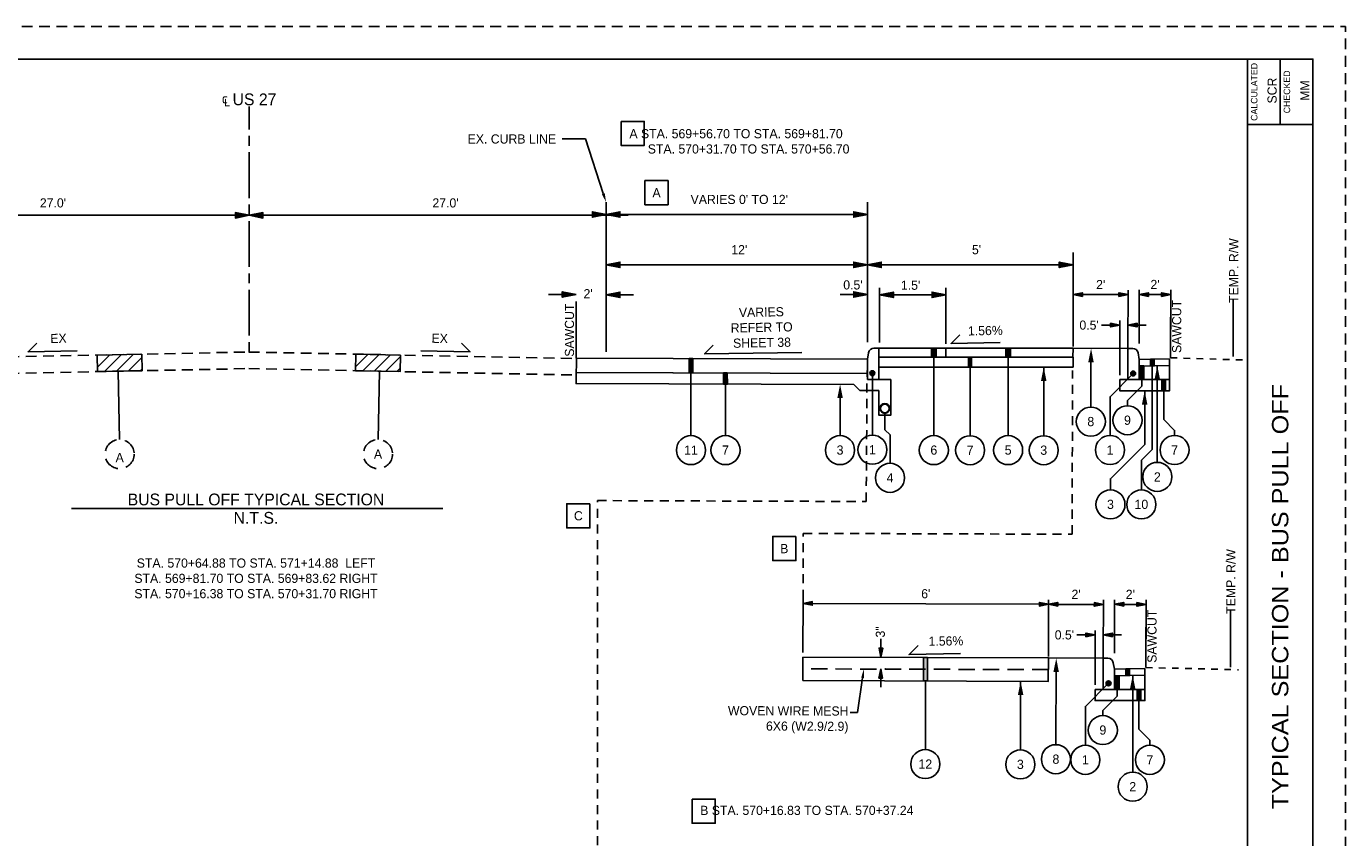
# Paper-space layout '113851GY002' of a CAD drawing. Header units: feet. Extents: x 0 to 34, y 0 to 22.
# Tile 3 of 3: x 13.9 to 34, y 9.6 to 22. Entities that reach past the tile are written whole.
import ezdxf
from ezdxf import colors
from ezdxf.entities.mleader import LeaderData, LeaderLine
from ezdxf.enums import TextEntityAlignment as Align
from ezdxf.math import Vec2, Vec3

# ---------------------------------------------------------------- set-up
doc = ezdxf.new("R2010")
doc.units = ezdxf.units.FT
doc.header["$MEASUREMENT"] = 0
for name, pattern in [('CL', [2, 0.3, -0.15, 1.4, -0.15]), ('DASHED2', [0.375, 0.25, -0.125]), ('OhDOT_USTN2', [0.11, 0.069, -0.041]), ('OhDOT_USTN3', [0.22, 0.165, -0.055])]:
    doc.linetypes.add(name, pattern=pattern)
for name, color, linetype in [('C-ANNO-TEXT', 7, 'Continuous'), ('SH_Border', 7, 'Continuous'), ('SH_Cut_Line', 7, 'OhDOT_USTN3'), ('SH_Data', 7, 'Continuous'), ('SH_Text', 7, 'Continuous'), ('TX_P_1', 7, 'Continuous'), ('TX_P_20', 7, 'Continuous'), ('TX_X_1', 7, 'Continuous'), ('XS_P_Surface', 3, 'Continuous'), ('XS_X_Ground_Line', 3, 'OhDOT_USTN2'), ('XS_X_Pavt', 133, 'OhDOT_USTN3')]:
    doc.layers.add(name, color=color, linetype=linetype)
doc.styles.add('Font 70-Main Title', font='txt', dxfattribs={"width": 1.15, "height": 0.25})
doc.styles.add('Slanted-Normal', font='font31.shx', dxfattribs={"height": 0.14})
doc.styles.add('Straight-Normal', font='font30.shx', dxfattribs={"height": 0.14})
doc.styles.add('Straight-Sub Title', font='font30.shx', dxfattribs={"height": 0.17})
doc.dimstyles.new('Dec-1  Slanted', dxfattribs={"dimtxt": 0.14, "dimasz": 0.14, "dimexe": 0.07, "dimexo": 0.07, "dimgap": 0.07, "dimtad": 1, "dimdec": 1, "dimzin": 3, "dimdsep": 46, "dimtxsty": 'Slanted-Normal', "dimblk": 'Dim1', "dimcen": 0, "dimclrd": 95, "dimclre": 95, "dimclrt": 7, "dimadec": 1, "dimazin": 3, "dimtfac": 1, "dimtdec": 1, "dimtix": 1, "dimtofl": 0, "dimtmove": 1, "dimatfit": 3, "dimldrblk": 'Dim1', "dimfxl": 1, "dimtolj": 1, "dimtzin": 0, "dimlwd": -1, "dimlwe": -1, "dimarcsym": 0})

# ---------------------------------------------------------------- blocks, each defined once
blk = doc.blocks.new('BLKWO')
at = {"layer": 'SH_Border', "color": 7, "linetype": 'Continuous'}
for p, q in [((32.5, 0.5), (32.5, 21.5)), ((33, 21.5), (33, 20.5)), ((32.5, 20.5), (33.5, 20.5))]:
    blk.add_line(p, q, dxfattribs=at)
at = {"layer": 'SH_Border', "color": 7, "linetype": 'Continuous', "flags": 128}
blk.add_lwpolyline([(2, 21.5), (33.5, 21.5), (33.5, 0.5), (2, 0.5), (2, 21.5)], close=True, dxfattribs=at)
at = {"layer": 'SH_Cut_Line', "color": 7, "linetype": 'OhDOT_USTN3', "flags": 128}
blk.add_lwpolyline([(0, 0), (34, 0), (34, 22), (0, 22), (0, 0)], close=True, dxfattribs=at)
at = {"layer": 'SH_Data', "color": 7, "linetype": 'Continuous', "style": 'Straight-Normal'}
for s, p in [('CALCULATED', (32.553, 21)), ('CHECKED', (33.053, 21))]:
    blk.add_text(s, height=0.1, rotation=90, dxfattribs=at).set_placement(p, align=Align.TOP_CENTER)
at = {"layer": 'SH_Data', "style": 'Straight-Normal'}
for tag, p in [('CALCULATED', (32.989, 21.02)), ('CHECKED', (33.489, 21.02))]:
    blk.add_attdef(tag, text='', height=0.14, rotation=90, dxfattribs=at).set_placement(p, align=Align.BOTTOM_CENTER)
at = {"layer": 'SH_Data', "style": 'Font 70-Main Title', "width": 1.15}
for tag, p in [('TITLEAREA2M', (33, 13.292)), ('TITLEAREA1', (33, 3.792))]:
    blk.add_attdef(tag, text='', height=0.25, rotation=90, dxfattribs=at).set_placement(p, align=Align.MIDDLE_CENTER)
at = {"layer": 'SH_Data', "style": 'Straight-Sub Title'}
for tag, p in [('SHEETNO', (33.02, 1.003)), ('SHEETTOTAL', (33.02, 0.663))]:
    blk.add_attdef(tag, text='', height=0.17, dxfattribs=at).set_placement(p, align=Align.BOTTOM_CENTER)
blk = doc.blocks.new('Dim1')
h = blk.add_hatch(color=4)
h.dxf.hatch_style = 1
h.paths.add_polyline_path([(0, 0), (-1, -0.2), (-1, 0.2)])
at = {"color": 4}
blk.add_lwpolyline([(0, 0), (-1, -0.2), (-1, 0.2), (0, 0)], dxfattribs=at)
blk = doc.blocks.new('*D577')
at = {"layer": 'Defpoints', "color": 0, "transparency": 16777216}
for p in [(29.463, 13.176), (25.71, 12.37), (29.46, 12.308)]:
    blk.add_point(p, dxfattribs=at)
at = {"layer": 'TX_P_20', "color": 95, "linetype": 'Continuous', "transparency": 16777216}
for p, q in [((25.71, 12.44), (25.713, 13.259)), ((25.853, 13.188), (29.323, 13.177)), ((29.46, 12.378), (29.463, 13.246))]:
    blk.add_line(p, q, dxfattribs=at)
at = {"layer": 'TX_P_20', "color": 95, "transparency": 16777216, "xscale": 0.14, "yscale": 0.14, "zscale": 0.14}
for p, rotation in [((25.713, 13.189), 179.8124035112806), ((29.463, 13.176), 359.8124035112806)]:
    blk.add_blockref('Dim1', p, dxfattribs=dict(at, rotation=rotation))
at = {"layer": 'TX_P_20', "color": 7, "transparency": 16777216, "insert": (27.588, 13.336), "char_height": 0.14, "attachment_point": 5, "rotation": 359.8124, "style": 'Slanted-Normal'}
blk.add_mtext("\\A1;6'", dxfattribs=at)
blk = doc.blocks.new('*D578')
at = {"layer": 'Defpoints', "color": 0, "transparency": 16777216}
for p in [(26.901, 12.366), (26.901, 12.366), (26.893, 12.189)]:
    blk.add_point(p, dxfattribs=at)
at = {"layer": 'TX_P_20', "color": 95, "linetype": 'Continuous', "transparency": 16777216}
for p, q in [((26.901, 12.506), (26.902, 12.646)), ((26.963, 12.189), (26.97, 12.188)), ((26.9, 12.049), (26.899, 11.909))]:
    blk.add_line(p, q, dxfattribs=at)
at = {"layer": 'TX_P_20', "color": 95, "transparency": 16777216, "xscale": 0.14, "yscale": 0.14, "zscale": 0.14}
for p, rotation in [((26.901, 12.366), 269.8124035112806), ((26.9, 12.189), 89.81240351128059)]:
    blk.add_blockref('Dim1', p, dxfattribs=dict(at, rotation=rotation))
at = {"layer": 'TX_P_20', "color": 7, "transparency": 16777216, "insert": (26.894, 12.754), "char_height": 0.14, "attachment_point": 5, "rotation": 89.8124, "style": 'Slanted-Normal'}
blk.add_mtext('\\A1;3"', dxfattribs=at)
blk = doc.blocks.new('*D579')
at = {"layer": 'Defpoints', "color": 0, "transparency": 16777216}
for p in [(30.302, 13.173), (29.46, 12.358), (30.299, 12.348)]:
    blk.add_point(p, dxfattribs=at)
at = {"layer": 'TX_P_20', "color": 95, "linetype": 'Continuous', "transparency": 16777216}
for p, q in [((29.46, 12.428), (29.463, 13.246)), ((29.603, 13.175), (30.162, 13.173)), ((30.299, 12.418), (30.302, 13.243))]:
    blk.add_line(p, q, dxfattribs=at)
at = {"layer": 'TX_P_20', "color": 95, "transparency": 16777216, "xscale": 0.14, "yscale": 0.14, "zscale": 0.14}
for p, rotation in [((29.463, 13.176), 179.8124035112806), ((30.302, 13.173), 359.8124035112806)]:
    blk.add_blockref('Dim1', p, dxfattribs=dict(at, rotation=rotation))
at = {"layer": 'TX_P_20', "color": 7, "transparency": 16777216, "insert": (29.883, 13.328), "char_height": 0.14, "attachment_point": 5, "rotation": 359.8124, "style": 'Slanted-Normal'}
blk.add_mtext("\\A1;2'", dxfattribs=at)
blk = doc.blocks.new('*D632')
at = {"layer": 'Defpoints', "color": 0, "transparency": 16777216}
for p in [(30.174, 12.708), (30.174, 11.875), (30.299, 11.875)]:
    blk.add_point(p, dxfattribs=at)
at = {"layer": 'TX_P_20', "color": 95, "linetype": 'Continuous', "transparency": 16777216}
for p, q in [((30.034, 12.708), (29.894, 12.708)), ((30.174, 11.945), (30.174, 12.778)), ((30.299, 11.945), (30.299, 12.778)), ((30.439, 12.708), (30.579, 12.708))]:
    blk.add_line(p, q, dxfattribs=at)
at = {"layer": 'TX_P_20', "color": 95, "transparency": 16777216, "xscale": 0.14, "yscale": 0.14, "zscale": 0.14}
blk.add_blockref('Dim1', (30.174, 12.708), dxfattribs=at)
at = {"layer": 'TX_P_20', "color": 95, "transparency": 16777216, "xscale": 0.14, "yscale": 0.14, "zscale": 0.14, "rotation": 180}
blk.add_blockref('Dim1', (30.299, 12.708), dxfattribs=at)
at = {"layer": 'TX_P_20', "color": 7, "transparency": 16777216, "insert": (29.705, 12.708), "char_height": 0.14, "attachment_point": 5, "style": 'Slanted-Normal'}
blk.add_mtext("\\A1;0.5'", dxfattribs=at)
blk = doc.blocks.new('*D633')
at = {"layer": 'Defpoints', "color": 0, "transparency": 16777216}
for p in [(30.952, 13.174), (30.469, 12.358), (30.949, 12.349)]:
    blk.add_point(p, dxfattribs=at)
at = {"layer": 'TX_P_20', "color": 95, "linetype": 'Continuous', "transparency": 16777216}
for p, q in [((30.469, 12.428), (30.471, 13.246)), ((30.611, 13.175), (30.812, 13.175)), ((30.95, 12.419), (30.952, 13.244))]:
    blk.add_line(p, q, dxfattribs=at)
at = {"layer": 'TX_P_20', "color": 95, "transparency": 16777216, "xscale": 0.14, "yscale": 0.14, "zscale": 0.14}
for p, rotation in [((30.471, 13.176), 179.8124035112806), ((30.952, 13.174), 359.8124035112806)]:
    blk.add_blockref('Dim1', p, dxfattribs=dict(at, rotation=rotation))
at = {"layer": 'TX_P_20', "color": 7, "transparency": 16777216, "insert": (30.712, 13.328), "char_height": 0.14, "attachment_point": 5, "rotation": 359.8124, "style": 'Slanted-Normal'}
blk.add_mtext("\\A1;2'", dxfattribs=at)
blk = doc.blocks.new('*D634')
at = {"layer": 'Defpoints', "color": 0, "transparency": 16777216}
for p in [(30.678, 17.904), (29.837, 17.088), (30.675, 17.079)]:
    blk.add_point(p, dxfattribs=at)
at = {"layer": 'TX_P_20', "color": 95, "linetype": 'Continuous', "transparency": 16777216}
for p, q in [((29.837, 17.158), (29.84, 17.976)), ((30.676, 17.149), (30.678, 17.974)), ((29.979, 17.906), (30.538, 17.904))]:
    blk.add_line(p, q, dxfattribs=at)
at = {"layer": 'TX_P_20', "color": 95, "transparency": 16777216, "xscale": 0.14, "yscale": 0.14, "zscale": 0.14}
for p, rotation in [((29.839, 17.906), 179.8124035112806), ((30.678, 17.904), 359.8124035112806)]:
    blk.add_blockref('Dim1', p, dxfattribs=dict(at, rotation=rotation))
at = {"layer": 'TX_P_20', "color": 7, "transparency": 16777216, "insert": (30.259, 18.058), "char_height": 0.14, "attachment_point": 5, "rotation": 359.8124, "style": 'Slanted-Normal'}
blk.add_mtext("\\A1;2'", dxfattribs=at)
blk = doc.blocks.new('*D635')
at = {"layer": 'Defpoints', "color": 0, "transparency": 16777216}
for p in [(30.55, 17.439), (30.55, 16.606), (30.675, 16.606)]:
    blk.add_point(p, dxfattribs=at)
at = {"layer": 'TX_P_20', "color": 95, "linetype": 'Continuous', "transparency": 16777216}
for p, q in [((30.41, 17.439), (30.27, 17.439)), ((30.55, 16.676), (30.55, 17.509)), ((30.675, 16.676), (30.675, 17.509)), ((30.815, 17.439), (30.955, 17.439))]:
    blk.add_line(p, q, dxfattribs=at)
at = {"layer": 'TX_P_20', "color": 95, "transparency": 16777216, "xscale": 0.14, "yscale": 0.14, "zscale": 0.14}
blk.add_blockref('Dim1', (30.55, 17.439), dxfattribs=at)
at = {"layer": 'TX_P_20', "color": 95, "transparency": 16777216, "xscale": 0.14, "yscale": 0.14, "zscale": 0.14, "rotation": 180}
blk.add_blockref('Dim1', (30.675, 17.439), dxfattribs=at)
at = {"layer": 'TX_P_20', "color": 7, "transparency": 16777216, "insert": (30.082, 17.438), "char_height": 0.14, "attachment_point": 5, "style": 'Slanted-Normal'}
blk.add_mtext("\\A1;0.5'", dxfattribs=at)
blk = doc.blocks.new('*D636')
at = {"layer": 'Defpoints', "color": 0, "transparency": 16777216}
for p in [(31.329, 17.905), (30.845, 17.088), (31.326, 17.08)]:
    blk.add_point(p, dxfattribs=at)
at = {"layer": 'TX_P_20', "color": 95, "linetype": 'Continuous', "transparency": 16777216}
for p, q in [((30.845, 17.158), (30.848, 17.976)), ((31.326, 17.15), (31.329, 17.975)), ((30.988, 17.906), (31.189, 17.905))]:
    blk.add_line(p, q, dxfattribs=at)
at = {"layer": 'TX_P_20', "color": 95, "transparency": 16777216, "xscale": 0.14, "yscale": 0.14, "zscale": 0.14}
for p, rotation in [((30.848, 17.906), 179.8124035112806), ((31.329, 17.905), 359.8124035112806)]:
    blk.add_blockref('Dim1', p, dxfattribs=dict(at, rotation=rotation))
at = {"layer": 'TX_P_20', "color": 7, "transparency": 16777216, "insert": (31.089, 18.059), "char_height": 0.14, "attachment_point": 5, "rotation": 359.8124, "style": 'Slanted-Normal'}
blk.add_mtext("\\A1;2'", dxfattribs=at)

psp = doc.layouts.new('113851GY002')

# ---------------------------------------------------------------- hatches: boundary and pattern name
h = psp.add_hatch(color=256)
h.dxf.hatch_style = 1
h.paths.add_polyline_path([(17.252, 19.116), (17.042, 19.074), (17.042, 19.158)])
h = psp.add_hatch(color=256)
h.dxf.hatch_style = 1
h.paths.add_polyline_path([(17.252, 19.116), (17.462, 19.158), (17.462, 19.074)])
h = psp.add_hatch(color=256)
h.dxf.hatch_style = 1
h.paths.add_polyline_path([(22.705, 19.127), (22.495, 19.169), (22.495, 19.085)])
h = psp.add_hatch(color=256)
h.dxf.hatch_style = 1
h.paths.add_polyline_path([(22.705, 19.127), (22.915, 19.085), (22.915, 19.169)])
h = psp.add_hatch(color=256)
h.dxf.hatch_style = 1
h.paths.add_polyline_path([(26.698, 19.127), (26.488, 19.169), (26.488, 19.085)])
h = psp.add_hatch(color=256)
h.dxf.hatch_style = 1
h.paths.add_polyline_path([(22.705, 18.36), (22.915, 18.318), (22.915, 18.402)])
h = psp.add_hatch(color=256)
h.dxf.hatch_style = 1
h.paths.add_polyline_path([(22.705, 18.36), (22.915, 18.318), (22.915, 18.402)])
h = psp.add_hatch(color=256)
h.dxf.hatch_style = 1
h.paths.add_polyline_path([(26.698, 18.36), (26.488, 18.402), (26.488, 18.318)])
h = psp.add_hatch(color=256)
h.dxf.hatch_style = 1
h.paths.add_polyline_path([(26.698, 18.36), (26.908, 18.318), (26.908, 18.402)])
h = psp.add_hatch(color=256)
h.dxf.hatch_style = 1
h.paths.add_polyline_path([(26.698, 18.36), (26.908, 18.318), (26.908, 18.402)])
h = psp.add_hatch(color=256)
h.dxf.hatch_style = 1
h.paths.add_polyline_path([(29.837, 18.36), (29.627, 18.402), (29.627, 18.318)])
h = psp.add_hatch(color=256)
h.dxf.hatch_style = 1
h.paths.add_polyline_path([(22.246, 17.905), (22.036, 17.947), (22.036, 17.863)])
h = psp.add_hatch(color=256)
h.dxf.hatch_style = 1
h.paths.add_polyline_path([(22.246, 17.902), (22.036, 17.944), (22.036, 17.86)])
h = psp.add_hatch(color=256)
h.dxf.hatch_style = 1
h.paths.add_polyline_path([(22.705, 17.902), (22.915, 17.86), (22.915, 17.944)])
h = psp.add_hatch(color=256)
h.dxf.hatch_style = 1
h.paths.add_polyline_path([(22.705, 17.902), (22.915, 17.86), (22.915, 17.944)])
h = psp.add_hatch(color=256)
h.dxf.hatch_style = 1
h.paths.add_polyline_path([(22.705, 17.902), (22.915, 17.86), (22.915, 17.944)])
h = psp.add_hatch(color=256)
h.dxf.hatch_style = 1
h.paths.add_polyline_path([(22.705, 17.902), (22.915, 17.86), (22.915, 17.944)])
h = psp.add_hatch(color=256)
h.dxf.hatch_style = 1
h.paths.add_polyline_path([(26.698, 17.905), (26.488, 17.947), (26.488, 17.863)])
h = psp.add_hatch(color=256)
h.dxf.hatch_style = 1
h.paths.add_polyline_path([(26.698, 17.902), (26.488, 17.944), (26.488, 17.86)])
h = psp.add_hatch(color=256)
h.dxf.hatch_style = 1
h.paths.add_polyline_path([(26.882, 17.902), (27.092, 17.86), (27.092, 17.944)])
h = psp.add_hatch(color=256)
h.dxf.hatch_style = 1
h.paths.add_polyline_path([(26.882, 17.902), (27.092, 17.86), (27.092, 17.944)])
h = psp.add_hatch(color=256)
h.dxf.hatch_style = 1
h.paths.add_polyline_path([(26.882, 17.902), (27.092, 17.86), (27.092, 17.944)])
h = psp.add_hatch(color=256)
h.dxf.hatch_style = 1
h.paths.add_polyline_path([(26.882, 17.902), (27.092, 17.86), (27.092, 17.944)])
h = psp.add_hatch(color=256)
h.dxf.hatch_style = 1
h.paths.add_polyline_path([(27.894, 17.902), (27.684, 17.944), (27.684, 17.86)])
h = psp.add_hatch(color=256)
h.dxf.hatch_style = 1
h.paths.add_polyline_path([(27.894, 17.902), (27.684, 17.944), (27.684, 17.86)])
for points in [[(24.029, 16.927), (23.971, 16.927), (23.971, 16.71), (24.03, 16.71)], [(27.676, 17.088), (27.744, 17.088), (27.744, 16.947), (27.676, 16.947)], [(28.811, 17.088), (28.879, 17.088), (28.879, 16.947), (28.811, 16.947)], [(30.857, 16.606), (30.916, 16.606), (30.917, 16.815), (30.858, 16.815)], [(31.018, 16.818), (31.077, 16.818), (31.077, 16.918), (31.018, 16.918)], [(24.556, 16.708), (24.497, 16.708), (24.499, 16.539), (24.558, 16.539)], [(31.25, 16.436), (31.25, 16.606), (31.191, 16.606), (31.191, 16.436)], [(27.553, 12.005), (27.615, 12.005), (27.616, 12.364), (27.554, 12.364)], [(30.641, 12.088), (30.7, 12.088), (30.701, 12.188), (30.642, 12.188)], [(30.481, 11.875), (30.539, 11.875), (30.54, 12.084), (30.482, 12.084)], [(30.873, 11.705), (30.873, 11.875), (30.815, 11.875), (30.815, 11.705)]]:
    psp.add_hatch(color=256).paths.add_polyline_path(points)
at = {"layer": 'C-ANNO-TEXT'}
h = psp.add_hatch(color=256, dxfattribs=at)
h.dxf.hatch_style = 1
h.paths.add_polyline_path([(30.153, 16.872), (30.112, 17.082), (30.069, 16.872)])
h = psp.add_hatch(color=256, dxfattribs=at)
h.dxf.hatch_style = 1
edge = h.paths.add_edge_path()
edge.add_arc((26.772, 16.704), 0.0375, 179.9998, 539.9998, ccw=False)
h = psp.add_hatch(color=256, dxfattribs=at)
h.dxf.hatch_style = 1
h.paths.add_polyline_path([(29.431, 16.587), (29.389, 16.797), (29.347, 16.587)])
h = psp.add_hatch(color=256, dxfattribs=at)
h.dxf.hatch_style = 1
edge = h.paths.add_edge_path()
edge.add_arc((30.755, 16.7), 0.0375, 0.0002, 360.0002)
h = psp.add_hatch(color=256, dxfattribs=at)
h.dxf.hatch_style = 1
h.paths.add_polyline_path([(31.082, 16.61), (31.124, 16.82), (31.166, 16.61)])
h = psp.add_hatch(color=256, dxfattribs=at)
h.dxf.hatch_style = 1
h.paths.add_polyline_path([(26.237, 16.324), (26.279, 16.534), (26.321, 16.324)])
h = psp.add_hatch(color=256, dxfattribs=at)
h.dxf.hatch_style = 1
h.paths.add_polyline_path([(30.889, 16.226), (30.931, 16.436), (30.973, 16.226)])
h = psp.add_hatch(color=256, dxfattribs=at)
h.dxf.hatch_style = 1
h.paths.add_polyline_path([(29.621, 12.141), (29.58, 12.351), (29.537, 12.141)])
h = psp.add_hatch(color=256, dxfattribs=at)
h.dxf.hatch_style = 1
h.paths.add_polyline_path([(29.078, 11.79), (29.036, 12), (28.994, 11.79)])
h = psp.add_hatch(color=256, dxfattribs=at)
h.dxf.hatch_style = 1
edge = h.paths.add_edge_path()
edge.add_arc((30.379, 11.969), 0.0375, 0.0002, 360.0002)
h = psp.add_hatch(color=256, dxfattribs=at)
h.dxf.hatch_style = 1
h.paths.add_polyline_path([(30.706, 11.879), (30.748, 12.089), (30.79, 11.879)])
at = {"layer": 'TX_X_1'}
h = psp.add_hatch(dxfattribs=at)
h.set_pattern_fill('HATCH', color=256, scale=0.015, style=0, pattern_type=2)
h.set_pattern_definition([(45, (15.59702, 16.0454), (-0.088385, 0.088385), [])])
h.paths.add_polyline_path([(14.931, 16.982), (14.937, 16.728), (15.617, 16.742), (15.612, 16.995)])
h = psp.add_hatch(dxfattribs=at)
h.set_pattern_fill('HATCH', color=256, scale=0.015, style=0, pattern_type=2)
h.set_pattern_definition([(45, (7.33467, 16.04557), (-0.0883848, 0.0883848), [])])
h.paths.add_polyline_path([(19.564, 16.982), (19.559, 16.728), (18.879, 16.742), (18.884, 16.995)])

# ---------------------------------------------------------------- linework, layer by layer
at = {"layer": 'C-ANNO-TEXT', "linetype": 'Continuous'}
for p, q in [((22.705, 17.327), (22.705, 19.314)), ((22.705, 17.031), (22.705, 19.314)), ((26.698, 17.176), (26.698, 19.314)), ((11.47, 19.116), (17.042, 19.116)), ((17.462, 19.116), (23.042, 19.116)), ((26.698, 19.127), (22.915, 19.127)), ((29.837, 17.264), (29.837, 18.548)), ((29.837, 17.114), (29.837, 18.548)), ((29.837, 18.36), (22.915, 18.36)), ((27.099, 18.36), (27.309, 18.36)), ((26.882, 17.173), (26.882, 18.009)), ((22.036, 17.905), (21.826, 17.905)), ((23.125, 17.902), (22.915, 17.902)), ((26.488, 17.905), (26.278, 17.905))]:
    psp.add_line(p, q, dxfattribs=at)
at = {"layer": 'C-ANNO-TEXT'}
for p, q in [((26.868, 17.083), (26.868, 16.975)), ((26.868, 17.025), (26.868, 16.856)), ((27.894, 17.088), (27.894, 16.947)), ((26.868, 16.856), (26.868, 16.721))]:
    psp.add_line(p, q, dxfattribs=at)
for centre, radius in [((26.772, 16.704), 0.0375), ((30.755, 16.7), 0.0375), ((26.962, 16.166), 0.075), ((26.962, 16.166), 0.065), ((30.379, 11.969), 0.0375)]:
    psp.add_circle(centre, radius, dxfattribs=at)
at = {"layer": 'C-ANNO-TEXT', "extrusion": (0, 0, -1)}
psp.add_solid([(-28.287, 16.797), (-28.242, 16.797), (-28.287, 16.947), (-28.242, 16.947)], dxfattribs=at)
at = {"layer": 'SH_Text', "linetype": 'CL', "ltscale": 0.5}
psp.add_lwpolyline([(17.252, 17.028), (17.252, 20.778)], dxfattribs=at)
at = {"layer": 'TX_P_1'}
for p, q in [((27.71, 17.088), (27.71, 15.752)), ((28.845, 16.947), (28.845, 15.752)), ((30.111, 16.994), (30.109, 16.186)), ((24.001, 16.914), (24.001, 15.752)), ((28.264, 16.797), (28.264, 15.75)), ((29.389, 16.797), (29.389, 15.75)), ((31.124, 16.82), (31.124, 15.343)), ((24.53, 16.539), (24.528, 15.752)), ((26.278, 16.44), (26.278, 15.752)), ((14.539, 14.636), (20.211, 14.636)), ((29.58, 12.263), (29.576, 11.031)), ((27.584, 12.005), (27.581, 10.957)), ((29.036, 12), (29.033, 10.953)), ((30.748, 12.089), (30.748, 10.612))]:
    psp.add_line(p, q, dxfattribs=at)
at = {"layer": 'TX_P_1', "flags": 128}
for points in [[(22.934, 20.55), (23.288, 20.55), (23.288, 20.182), (22.934, 20.182)], [(23.652, 19.645), (23.298, 19.645), (23.298, 19.276), (23.652, 19.276)], [(22.458, 14.71), (22.104, 14.71), (22.104, 14.342), (22.458, 14.342)], [(25.603, 14.211), (25.249, 14.211), (25.249, 13.842), (25.603, 13.842)], [(24.017, 10.202), (24.371, 10.202), (24.371, 9.833), (24.017, 9.833)]]:
    psp.add_lwpolyline(points, close=True, dxfattribs=at)
at = {"layer": 'TX_P_1'}
for centre in [(30.108, 15.965), (30.668, 15.986), (24.001, 15.53), (24.528, 15.53), (26.278, 15.53), (26.772, 15.536), (27.71, 15.53), (28.264, 15.528), (28.845, 15.53), (29.389, 15.528), (30.402, 15.532), (31.388, 15.532), (27.041, 15.107), (31.124, 15.121), (30.408, 14.701), (30.88, 14.701), (30.292, 11.255), (27.58, 10.736), (29.032, 10.731), (29.575, 10.81), (30.025, 10.801), (31.011, 10.801), (30.748, 10.391)]:
    psp.add_circle(centre, 0.222, dxfattribs=at)
at = {"layer": 'TX_P_20'}
for points in [[(2, 21.5), (32.5, 21.5)], [(17.252, 19.116), (17.042, 19.074), (17.042, 19.158), (17.252, 19.116)], [(17.252, 19.116), (17.462, 19.158), (17.462, 19.074), (17.252, 19.116)], [(22.705, 19.127), (22.495, 19.169), (22.495, 19.085), (22.705, 19.127)], [(22.705, 19.127), (22.915, 19.085), (22.915, 19.169), (22.705, 19.127)], [(26.698, 19.127), (26.488, 19.169), (26.488, 19.085), (26.698, 19.127)], [(22.705, 18.36), (22.915, 18.318), (22.915, 18.402), (22.705, 18.36)], [(22.705, 18.36), (22.915, 18.318), (22.915, 18.402), (22.705, 18.36)], [(26.698, 18.36), (26.488, 18.402), (26.488, 18.318), (26.698, 18.36)], [(26.698, 18.36), (26.908, 18.318), (26.908, 18.402), (26.698, 18.36)], [(26.698, 18.36), (26.908, 18.318), (26.908, 18.402), (26.698, 18.36)], [(29.837, 18.36), (29.627, 18.402), (29.627, 18.318), (29.837, 18.36)], [(22.246, 17.905), (22.036, 17.947), (22.036, 17.863), (22.246, 17.905)], [(22.705, 17.902), (22.915, 17.86), (22.915, 17.944), (22.705, 17.902)], [(22.705, 17.902), (22.915, 17.86), (22.915, 17.944), (22.705, 17.902)], [(22.705, 17.902), (22.915, 17.86), (22.915, 17.944), (22.705, 17.902)], [(26.698, 17.905), (26.488, 17.947), (26.488, 17.863), (26.698, 17.905)], [(26.882, 17.902), (27.092, 17.86), (27.092, 17.944), (26.882, 17.902)], [(26.882, 17.902), (27.092, 17.86), (27.092, 17.944), (26.882, 17.902)], [(26.882, 17.902), (27.092, 17.86), (27.092, 17.944), (26.882, 17.902)], [(27.894, 17.902), (27.684, 17.944), (27.684, 17.86), (27.894, 17.902)], [(27.894, 17.151), (27.894, 18.009)], [(22.246, 16.932), (22.246, 17.797)], [(27.684, 17.902), (27.099, 17.902)], [(31.325, 16.94), (31.328, 17.805)], [(32.285, 16.96), (32.285, 17.825)], [(14.627, 17.047), (13.877, 17.032), (14.01, 17.165)], [(19.877, 17.047), (20.627, 17.032), (20.494, 17.165)], [(25.692, 17.023), (24.21, 16.998), (24.342, 17.131)], [(28.724, 17.175), (27.974, 17.16), (28.107, 17.292)], [(26.698, 16.919), (22.246, 16.932)], [(22.252, 16.928), (22.246, 16.623)], [(26.868, 17.088), (26.868, 16.797)], [(29.837, 17.088), (29.836, 16.947)], [(31.311, 16.924), (30.845, 16.914)], [(31.313, 16.824), (30.847, 16.814)], [(31.047, 16.818), (31.047, 15.541), (30.88, 15.374), (30.88, 14.923)], [(31.311, 16.606), (31.311, 16.924)], [(26.692, 16.702), (22.24, 16.715)], [(26.772, 16.704), (26.772, 15.757)], [(30.755, 16.7), (30.402, 16.346), (30.402, 15.753)], [(30.887, 16.606), (30.887, 16.504), (30.668, 16.286), (30.668, 16.207)], [(30.931, 16.436), (30.931, 15.616), (30.408, 15.093), (30.408, 14.923)], [(31.221, 16.436), (31.221, 15.999), (31.388, 15.832), (31.388, 15.753)], [(27.041, 15.328), (27.041, 15.761), (26.962, 15.841), (26.962, 16.091)], [(30.949, 12.21), (30.952, 13.075)], [(32.242, 12.214), (32.242, 13.079)], [(28.119, 12.422), (27.332, 12.409), (27.472, 12.548)], [(25.71, 12.37), (29.46, 12.358), (29.459, 11.999), (25.709, 12.011)], [(25.71, 12.37), (25.709, 12.011)], [(29.46, 12.358), (29.46, 12.216)], [(30.935, 12.193), (30.469, 12.184)], [(30.937, 12.093), (30.471, 12.084)], [(30.935, 11.875), (30.935, 12.193)], [(30.379, 11.969), (30.025, 11.616), (30.025, 11.023)], [(30.51, 11.875), (30.51, 11.774), (30.292, 11.555), (30.292, 11.477)], [(30.844, 11.705), (30.844, 11.268), (31.011, 11.101), (31.011, 11.023)]]:
    psp.add_lwpolyline(points, dxfattribs=at)
at = {"layer": 'TX_P_20', "flags": 128}
for points in [[(24.029, 16.927), (23.971, 16.927), (23.971, 16.71), (24.03, 16.71)], [(27.744, 17.088), (27.676, 17.088), (27.676, 16.947), (27.744, 16.947)], [(28.287, 16.797), (28.242, 16.797), (28.242, 16.947), (28.287, 16.947)], [(28.879, 17.088), (28.811, 17.088), (28.811, 16.947), (28.879, 16.947)], [(30.858, 16.815), (30.917, 16.815), (30.916, 16.606), (30.857, 16.606)], [(31.018, 16.918), (31.077, 16.918), (31.077, 16.818), (31.018, 16.818)], [(27.056, 16.61), (27.056, 16.065), (26.868, 16.065), (26.868, 16.44), (26.579, 16.441), (26.487, 16.533), (22.247, 16.546), (22.248, 16.715), (26.692, 16.702), (26.698, 16.61)], [(24.556, 16.708), (24.497, 16.708), (24.499, 16.539), (24.558, 16.539)], [(30.55, 16.606), (30.55, 16.436), (31.311, 16.436), (31.311, 16.606)], [(31.191, 16.606), (31.25, 16.606), (31.25, 16.436), (31.191, 16.436)], [(27.616, 12.364), (27.554, 12.364), (27.553, 12.005), (27.615, 12.005)], [(30.642, 12.188), (30.701, 12.188), (30.7, 12.088), (30.641, 12.088)], [(30.482, 12.084), (30.54, 12.084), (30.539, 11.875), (30.481, 11.875)], [(30.174, 11.875), (30.174, 11.705), (30.935, 11.705), (30.935, 11.875)], [(30.815, 11.875), (30.873, 11.875), (30.873, 11.705), (30.815, 11.705)]]:
    psp.add_lwpolyline(points, close=True, dxfattribs=at)
for points in [[(26.868, 17.081), (26.868, 16.61), (26.698, 16.61), (26.698, 16.919), (26.715, 17.017, -0.366629), (26.798, 17.088), (26.861, 17.088, -0.414214), (26.868, 17.081)], [(30.675, 17.077), (30.675, 16.606), (30.845, 16.606), (30.845, 16.914), (30.829, 17.013, 0.366629), (30.745, 17.084), (30.682, 17.084, 0.414214), (30.675, 17.077)], [(30.299, 12.346), (30.299, 11.875), (30.469, 11.875), (30.469, 12.184), (30.452, 12.282, 0.366629), (30.368, 12.353), (30.306, 12.353, 0.414214), (30.299, 12.346)]]:
    psp.add_lwpolyline(points, format="xyb", dxfattribs=at)
for points in [[(29.837, 17.088), (26.868, 17.088)], [(26.875, 16.947), (29.837, 16.947)], [(26.875, 16.797), (29.837, 16.797), (29.837, 16.947)], [(29.837, 17.088), (27.894, 17.088)], [(29.837, 16.947), (28.459, 16.947)]]:
    psp.add_lwpolyline(points, dxfattribs=at)
at = {"layer": 'TX_P_20', "linetype": 'DASHED2'}
psp.add_lwpolyline([(29.46, 12.178), (25.767, 12.19)], dxfattribs=at)
at = {"layer": 'TX_X_1'}
for p, q in [((15.253, 16.734), (15.274, 15.691)), ((19.242, 16.735), (19.221, 15.691))]:
    psp.add_line(p, q, dxfattribs=at)
at = {"layer": 'TX_X_1', "flags": 128}
for points in [[(14.931, 16.982), (14.937, 16.728), (15.617, 16.742), (15.612, 16.995)], [(19.564, 16.982), (19.559, 16.728), (18.879, 16.742), (18.884, 16.995)]]:
    psp.add_lwpolyline(points, close=True, dxfattribs=at)
at = {"layer": 'TX_X_1', "linetype": 'DASHED2'}
for centre in [(15.274, 15.469), (19.221, 15.469)]:
    psp.add_circle(centre, 0.222, dxfattribs=at)
at = {"layer": 'XS_P_Surface'}
for points in [[(29.837, 17.088), (30.682, 17.084)], [(29.46, 12.358), (30.306, 12.353)]]:
    psp.add_lwpolyline(points, dxfattribs=at)
at = {"layer": 'XS_X_Ground_Line'}
for points in [[(31.325, 16.94), (32.425, 16.907)], [(30.949, 12.21), (32.364, 12.177)]]:
    psp.add_lwpolyline(points, dxfattribs=at)
at = {"layer": 'XS_X_Ground_Line', "ltscale": 2}
for points in [[(22.575, 7.831), (22.571, 14.759), (26.677, 14.745), (26.691, 16.745)], [(25.713, 13.259), (25.716, 14.259), (29.822, 14.245), (29.83, 16.745)]]:
    psp.add_lwpolyline(points, dxfattribs=at)
at = {"layer": 'XS_X_Pavt'}
for points in [[(12.252, 16.928), (17.246, 17.028), (22.252, 16.928)], [(12.252, 16.675), (17.248, 16.775), (22.252, 16.676)]]:
    psp.add_lwpolyline(points, dxfattribs=at)

# ---------------------------------------------------------------- block references
at = {"layer": 'C-ANNO-TEXT'}
ref = psp.add_blockref('BLKWO', (0, 0), dxfattribs=at)
ref.add_attrib('CHECKED', 'MM', dxfattribs={"layer": 'SH_Data', "height": 0.14, "rotation": 90, "style": 'Straight-Normal'}).set_placement((33.489, 21.02), align=Align.BOTTOM_CENTER)
ref.add_attrib('CALCULATED', 'SCR', dxfattribs={"layer": 'SH_Data', "height": 0.14, "rotation": 90, "style": 'Straight-Normal'}).set_placement((32.989, 21.02), align=Align.BOTTOM_CENTER)
ref.add_attrib('TITLEAREA2M', 'TYPICAL SECTION - BUS PULL OFF', dxfattribs={"layer": 'SH_Data', "height": 0.25, "rotation": 90, "style": 'Font 70-Main Title', "width": 1.15}).set_placement((33, 13.292), align=Align.MIDDLE_CENTER)

# ---------------------------------------------------------------- texts
at = {"layer": 'C-ANNO-TEXT', "char_height": 0.14, "attachment_point": 5, "style": 'Straight-Normal'}
for s, insert in [("\\A1;27.0'", (14.256, 19.304)), ("\\A1;27.0'", (20.252, 19.304)), ("\\A1;VARIES 0' TO 12'", (24.739, 19.357)), ("\\A1;12'", (24.739, 18.59)), ("\\A1;5'", (28.363, 18.59)), ("\\A1; \\P2'", (22.43, 18.035)), ("\\A1;1.5'", (27.356, 18.047))]:
    psp.add_mtext(s, dxfattribs=dict(at, insert=insert))
at = {"layer": 'C-ANNO-TEXT', "char_height": 0.14, "style": 'Straight-Normal'}
for s, insert, attachment_point, rotation in [('\\A1;TEMP. R/W', (32.292, 17.777), 4, 90), ("\\A1;0.5'", (26.475, 18.052), 5, 359.9998), ('\\A1;SAWCUT', (22.146, 17.362), 5, 90), ('\\A1;SAWCUT', (31.42, 17.418), 5, 90), ('\\A1;TEMP. R/W', (32.248, 13.031), 4, 90), ('\\A1;SAWCUT', (31.043, 12.688), 5, 90)]:
    psp.add_mtext(s, dxfattribs=dict(at, insert=insert, attachment_point=attachment_point, rotation=rotation))
for s, width, gutter_width, insert, attachment_point, rotation in [('VARIES REFER TO SHEET 38', 1.24506, 1.5, (25.081, 17.403), 5, 1.1456), ('1.56%', 0.33544, 1.5, (28.761, 17.43), 3, 1.1456), ('EX', 0.33544, 1.5, (14.464, 17.309), 3, 1.1458), ('EX', 0.33544, 1.5, (20.04, 17.309), 1, 358.8542), ('1.56%', 0.35193, 1.574, (28.159, 12.69), 3, 0.958)]:
    psp.add_mtext_dynamic_manual_height_columns(s, width=width, gutter_width=gutter_width, heights=[0], dxfattribs=dict(at, insert=insert, attachment_point=attachment_point, rotation=rotation))
at = {"layer": 'SH_Data', "style": 'Slanted-Normal'}
for s, width, gutter_width, insert, char_height, attachment_point in [('A', 0.50646, 1.5, (23.475, 19.46), 0.14, 5), ('9', 0.10662, 1.005, (30.668, 15.986), 0.141, 5), ('A', 0.33933, 1.005, (19.221, 15.469), 0.141, 5), ('11', 0.10662, 1.005, (24.001, 15.53), 0.1407, 5), ('7', 0.1407, 1.005, (24.528, 15.53), 0.141, 5), ('7', 0.1407, 1.005, (28.264, 15.528), 0.141, 5), ('5', 0.10662, 1.005, (28.845, 15.53), 0.141, 5), ('3', 0.1407, 1.005, (29.389, 15.528), 0.141, 5), ('7', 0.1407, 1.005, (31.388, 15.532), 0.141, 5), ('A', 0.33933, 1.005, (15.275, 15.416), 0.141, 5), ('2', 0.10662, 1.005, (31.124, 15.121), 0.141, 5), ('\\A1;BUS PULL OFF TYPICAL SECTION', 5.86892, 1.005, (17.357, 14.684), 0.18, 8), ('3', 0.10662, 1.005, (30.408, 14.701), 0.141, 5), ('10', 0.10662, 1.005, (30.88, 14.701), 0.1407, 5), ('\\A1;N.T.S.', 5.86892, 1.005, (17.357, 14.586), 0.1809, 2), ('C', 0.50646, 1.5, (22.281, 14.526), 0.14, 5), ('B', 0.50646, 1.5, (25.426, 14.026), 0.14, 5), ('9', 0.10662, 1.005, (30.292, 11.255), 0.141, 5), ('7', 0.1407, 1.005, (31.011, 10.801), 0.141, 5), ('2', 0.10662, 1.005, (30.748, 10.391), 0.141, 5)]:
    psp.add_mtext_dynamic_manual_height_columns(s, width=width, gutter_width=gutter_width, heights=[0], dxfattribs=dict(at, insert=insert, char_height=char_height, attachment_point=attachment_point))
at = {"layer": 'SH_Data', "attachment_point": 5, "style": 'Slanted-Normal'}
for s, width, insert, char_height, rotation in [('8', 0.10662, (30.108, 15.965), 0.141, 359.8124), ('3', 0.10662, (26.278, 15.53), 0.141, 359.9998), ('1', 0.10662, (26.772, 15.536), 0.141, 359.9998), ('6', 0.10662, (27.71, 15.53), 0.141, 359.9998), ('1', 0.10662, (30.402, 15.532), 0.141, 0.0002), ('4', 0.10662, (27.041, 15.107), 0.141, 359.9998), ('8', 0.10662, (29.575, 10.81), 0.141, 359.8124), ('12', 0.1407, (27.58, 10.736), 0.1407, 359.8124), ('3', 0.1407, (29.032, 10.731), 0.141, 359.8124), ('1', 0.10662, (30.025, 10.801), 0.141, 0.0002)]:
    psp.add_mtext_dynamic_manual_height_columns(s, width=width, gutter_width=1.005, heights=[0], dxfattribs=dict(at, insert=insert, char_height=char_height, rotation=rotation))
at = {"layer": 'SH_Text', "insert": (17.252, 20.778), "char_height": 0.18, "attachment_point": 8, "style": 'Slanted-Normal'}
psp.add_mtext('℄ US 27', dxfattribs=at)
at = {"layer": 'TX_P_20', "char_height": 0.14, "style": 'Slanted-Normal'}
for s, width, insert, attachment_point in [('\\pi-0.28,l0.56;A STA. 569+56.70 TO STA. 569+81.70\\P^ISTA. 570+31.70 TO STA. 570+56.70', 4.84168, (22.781, 20.432), 1), ('STA. 570+64.88 TO STA. 571+14.88  LEFT\\PSTA. 569+81.70 TO STA. 569+83.62 RIGHT\\PSTA. 570+16.38 TO STA. 570+31.70 RIGHT', 6.15745, (17.357, 13.571), 5), ('B STA. 570+16.83 TO STA. 570+37.24', 5.03427, (24.142, 10.099), 1)]:
    psp.add_mtext_dynamic_manual_height_columns(s, width=width, gutter_width=0.7, heights=[0], dxfattribs=dict(at, insert=insert, attachment_point=attachment_point))

# ---------------------------------------------------------------- dimensions: what is measured, and where the dimension line sits
at = {"layer": 'TX_P_20'}
for base, p1, p2, text, picture, middle in [((30.678, 17.904), (29.837, 17.088), (30.675, 17.079), "2'", '*D634', (30.259, 18.058)), ((31.329, 17.905), (30.845, 17.088), (31.326, 17.08), "2'", '*D636', (31.089, 18.059)), ((29.463, 13.176), (25.71, 12.37), (29.46, 12.308), "6'", '*D577', (27.588, 13.336)), ((30.302, 13.173), (29.46, 12.358), (30.299, 12.348), "2'", '*D579', (29.883, 13.328)), ((30.952, 13.174), (30.469, 12.358), (30.949, 12.349), "2'", '*D633', (30.712, 13.328))]:
    dim = psp.add_linear_dim(base=base, p1=p1, p2=p2, angle=179.8124, text=text, dimstyle='Dec-1  Slanted', override={"dimpost": "'"}, dxfattribs=at)
    dim.commit()
    dim.dimension.update_dxf_attribs({"geometry": picture, "text_midpoint": middle})
for base, p1, p2, picture, middle in [((30.55, 17.439), (30.675, 16.606), (30.55, 16.606), '*D635', (30.082, 17.285)), ((30.174, 12.708), (30.299, 11.875), (30.174, 11.875), '*D632', (29.705, 12.554))]:
    dim = psp.add_linear_dim(base=base, p1=p1, p2=p2, dimstyle='Dec-1  Slanted', override={"dimlfac": 4, "dimpost": "'"}, dxfattribs=at)
    dim.commit()
    dim.dimension.update_dxf_attribs({"geometry": picture, "text_midpoint": middle, "dimtype": 160})
dim = psp.add_linear_dim(base=(26.901, 12.366), p1=(26.893, 12.189), p2=(26.901, 12.366), angle=89.8124, text='3"', dimstyle='Dec-1  Slanted', override={"dimdec": 0, "dimlfac": 20, "dimpost": "'"}, dxfattribs=at)
dim.commit()
dim.dimension.update_dxf_attribs({"geometry": '*D578', "text_midpoint": (27.047, 12.753), "dimtype": 160})

# ---------------------------------------------------------------- leaders
at = {"layer": 'SH_Text'}
ml = psp.add_multileader_mtext('Standard', dxfattribs=at)
ml.set_content('WOVEN WIRE MESH \\P6X6 (W2.9/2.9)', color=256, style='Slanted-Normal')
ml.set_leader_properties()
ml.build(insert=Vec2(0, 0))
ml.multileader.update_dxf_attribs({"dogleg_length": 0.36, "arrow_head_size": 0.14})
ctx = ml.context
ctx.base_point, ctx.char_height, ctx.arrow_head_size, ctx.landing_gap_size, ctx.plane_origin, ctx.plane_x_axis, ctx.plane_y_axis = Vec3(24.418, 11.529), 0.14, 0.14, 0.0281, Vec3(26.391, 12.504), Vec3(0.999995, -0.003274), Vec3(0.003274, 0.999995)
ctx.text_align_type = 2
notes = []
notes.append((ctx, [(0, (1, 1, 0), (26.547, 11.522), (-0.999995, 0.003274), 0.113, [(0, [(26.643, 12.19)], 0, [])])]))
ctx.mtext.insert, ctx.mtext.text_direction, ctx.mtext.rotation, ctx.mtext.alignment, ctx.mtext.flow_direction = Vec3(26.407, 11.616), Vec3(0.999995, -0.003274), 6.279911, 3, 5
at = {"layer": 'TX_P_20'}
ml = psp.add_multileader_mtext('Standard', dxfattribs=at)
ml.set_content('EX. CURB LINE', color=256, style='Slanted-Normal')
ml.set_leader_properties()
ml.build(insert=Vec2(0, 0))
ml.multileader.update_dxf_attribs({"dogleg_length": 0.36, "arrow_head_size": 0.14})
ctx = ml.context
ctx.base_point, ctx.char_height, ctx.arrow_head_size, ctx.landing_gap_size, ctx.plane_origin, ctx.plane_x_axis, ctx.plane_y_axis = Vec3(20.305, 20.281), 0.14, 0.14, 0.09, Vec3(22.705, 19.314), Vec3(1, -0.000034), Vec3(0.000034, 1)
ctx.text_align_type = 2
notes.append((ctx, [(0, (1, 1, 0), (22.392, 20.281), (-1, 0.000034), 0.36, [(0, [(22.705, 19.314)], 0, [])])]))
ctx.mtext.insert, ctx.mtext.text_direction, ctx.mtext.rotation, ctx.mtext.alignment, ctx.mtext.flow_direction = Vec3(21.942, 20.351), Vec3(1, -0.000034), 6.283151, 3, 5
for ctx, leaders in notes:
    for number, flags, end, landing, length, lines in leaders:
        leader = LeaderData()
        leader.index, (leader.has_last_leader_line, leader.has_dogleg_vector, leader.attachment_direction) = number, flags
        leader.last_leader_point, leader.dogleg_vector, leader.dogleg_length = Vec3(end), Vec3(landing), length
        for number, points, colour, breaks in lines:
            line = LeaderLine()
            line.index, line.vertices, line.color, line.breaks = number, Vec3.list(points), colors.encode_raw_color(colour), breaks
            leader.lines.append(line)
        ctx.leaders.append(leader)

doc.saveas('drawing.dxf')
